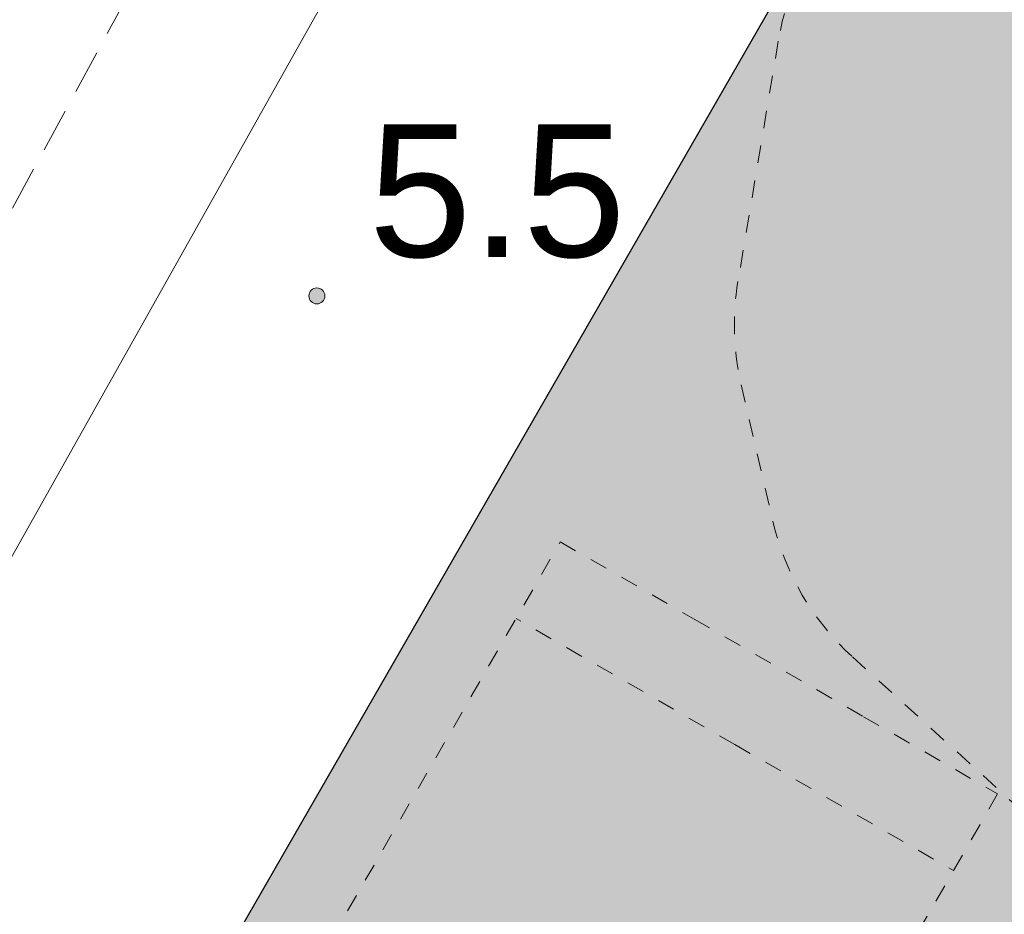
# Model space of a CAD drawing. Extents: x 5477758 to 5478353, y 5918276 to 5918502.
# Tile 77 of 127: x 5477945.04 to 5477950.62, y 5918459.33 to 5918464.4. Entities that reach past the tile are written whole.
import ezdxf
from ezdxf.enums import TextEntityAlignment as Align

# ---------------------------------------------------------------- set-up
doc = ezdxf.new("R2010")
doc.units = 0
doc.header["$LTSCALE"] = 0.25
doc.linetypes.add('DASHED', pattern=[19.05, 12.7, -6.35])
doc.linetypes.add('PRZER2-1', pattern=[3, 2, -1])
doc.layers.get('0').update_dxf_attribs({"linetype": 'CONTINUOUS', "lineweight": 13})
for name, color, linetype, lineweight in [('0_NAWIERZCHNIA BEZPIECZNA Z PIASKU PŁUKANEGO', 35, 'CONTINUOUS', 0), ('0_PROJEKTOWANE OGRODZENIE', 7, 'CONTINUOUS', 0), ('0_PROJEKTOWANE ZABAWKI', 7, 'CONTINUOUS', 0), ('GSSZSN', 252, 'PRZER2-1', 18), ('OT_Rzedna', 252, 'CONTINUOUS', 18), ('pomiar', 252, 'CONTINUOUS', 18), ('wysokosci', 252, 'CONTINUOUS', 18)]:
    doc.layers.add(name, color=color, linetype=linetype, lineweight=lineweight)
doc.styles.add('GEO-INFO', font='arial.ttf')

# ---------------------------------------------------------------- blocks, each defined once
blk = doc.blocks.new('OTRN')
at = {"linetype": 'Continuous', "lineweight": 13}
blk.add_hatch(color=0, dxfattribs=at).paths.add_polyline_path([(0, -0.091, 1), (0, 0.091, 1)])
at = {"color": 0, "linetype": 'Continuous', "lineweight": 13}
blk.add_circle((0, 0), 0.0906, dxfattribs=at)
blk = doc.blocks.new('zw$8E5F')
at = {"linetype": 'DASHED', "ltscale": 0.01}
for q in [(-105.74, 123.63), (-105.74, -161.87)]:
    blk.add_line((-105.74, -19.12), q, dxfattribs=at)
blk.add_lwpolyline([(584.26, -161.87), (-155.74, -161.87), (-155.74, -74.37), (-155.74, 36.13), (-155.74, 123.63), (584.26, 123.63), (584.26, 36.13), (584.26, -74.37)], close=True, dxfattribs=at)
blk = doc.blocks.new('zw$CEC1')
at = {"linetype": 'DASHED', "ltscale": 0.01}
blk.add_lwpolyline([(1162.09, -935.75, 0.152476), (1247.43, -909.1), (1383, -815.31, 0.059025), (1409.46, -791.95), (1526.65, -791.95, 0.414214), (1626.65, -691.95), (1626.65, -638.33, 0.414214), (1526.65, -538.33), (1409.46, -538.33, 0.094502), (1364.81, -504.21), (1271.05, -457.26, 0.116569), (1203.9, -441.39), (1040.96, -441.39, 0.016993), (1030.77, -441.74), (944.86, -447.59, 0.394444), (805.05, -597.24), (805.05, -732.61, 0.302922), (897.43, -871.1), (1025.15, -924.24, 0.098884), (1082.77, -935.75)], format="xyb", close=True, dxfattribs=at)

msp = doc.modelspace()

# ---------------------------------------------------------------- hatches: boundary and pattern name
at = {"layer": '0_NAWIERZCHNIA BEZPIECZNA Z PIASKU PŁUKANEGO', "transparency": 33554559}
msp.add_hatch(color=256, dxfattribs=at).paths.add_polyline_path([(5477943.4347, 5918450.298), (5477943.2993, 5918450.3759), (5477942.9595, 5918453.4551), (5477950.6916, 5918466.8889), (5477956.8688, 5918463.3368), (5477947.851, 5918447.7585)])

# ---------------------------------------------------------------- linework, layer by layer
at = {"layer": '0_PROJEKTOWANE OGRODZENIE', "lineweight": 30}
msp.add_lwpolyline([(5477942.9595, 5918453.4551), (5477950.6916, 5918466.8889), (5477956.8688, 5918463.3368), (5477947.851, 5918447.7585), (5477943.4347, 5918450.298), (5477943.2993, 5918450.3759), (5477942.9595, 5918453.4552)], dxfattribs=at)
at = {"layer": 'GSSZSN', "linetype": 'PRZER2-1', "lineweight": 18, "ltscale": 0.5}
msp.add_lwpolyline([(5477950.5463, 5918480.5345), (5477953.0608, 5918478.2047), (5477947.8048, 5918468.4967), (5477938.0589, 5918450.5217), (5477929.3562, 5918434.4752)], dxfattribs=at)
at = {"layer": 'pomiar', "linetype": 'Continuous', "lineweight": 18, "flags": 128}
msp.add_lwpolyline([(5477948.233, 5918467.115), (5477943.04, 5918457.871), (5477943.928, 5918457.35)], dxfattribs=at)

# ---------------------------------------------------------------- block references
at = {"layer": '0_PROJEKTOWANE ZABAWKI'}
for name, p, xscale, yscale, zscale, rotation in [('zw$CEC1', (5477955.7854, 5918474.9692), 0.009981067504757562, 0.009981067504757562, 0.009981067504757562, 283.0720937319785), ('zw$8E5F', (5477948.7328, 5918459.2794), 0.01001751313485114, 0.01001751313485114, 0.01001751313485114, 240.0424280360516)]:
    msp.add_blockref(name, p, dxfattribs=dict(at, xscale=xscale, yscale=yscale, zscale=zscale, rotation=rotation))
at = {"layer": 'OT_Rzedna', "color": 7, "linetype": 'Continuous', "xscale": 0.5, "yscale": 0.5, "zscale": 0.5}
msp.add_blockref('OTRN', (5477946.728, 5918462.834), dxfattribs=at)

# ---------------------------------------------------------------- texts
at = {"layer": 'wysokosci', "style": 'GEO-INFO'}
msp.add_text('5.5', height=0.75, dxfattribs=at).set_placement((5477947.0215, 5918463.8052), align=Align.TOP_LEFT)
at = {"layer": 'wysokosci', "color": 7, "style": 'GEO-INFO'}
msp.add_text('5.5', height=0.75, dxfattribs=at).set_placement((5477947.0215, 5918463.8052), align=Align.TOP_LEFT)

doc.saveas('drawing.dxf')
